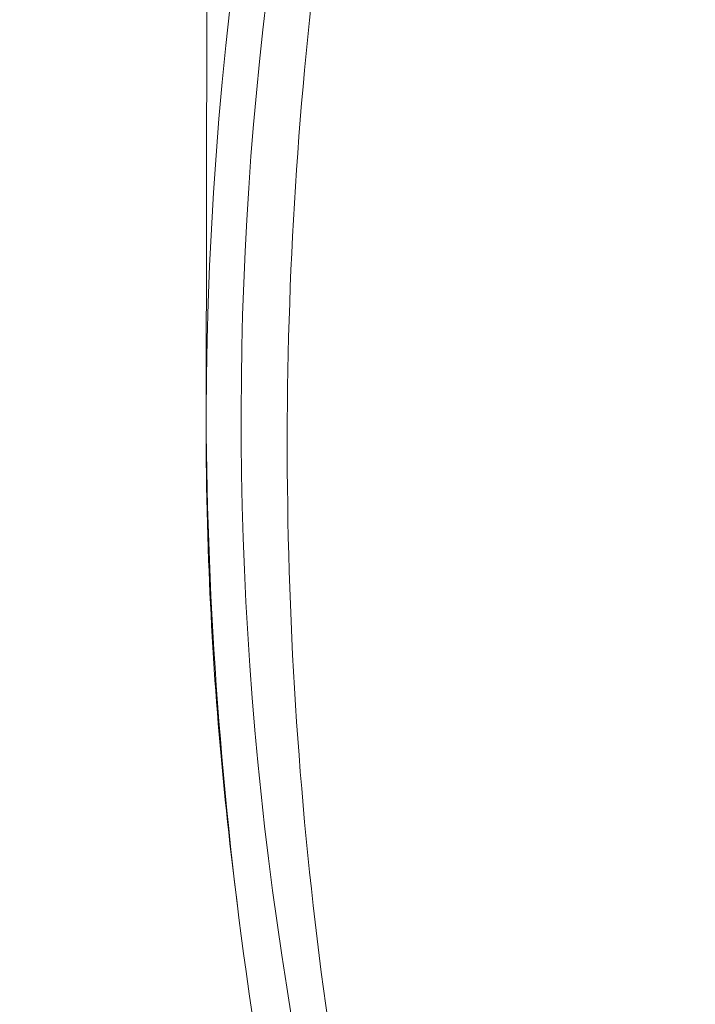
# Model space of a CAD drawing. Header units: millimetres. Extents: x -275 to -235, y -723 to -375.
# Tile 7 of 41: x -274.79 to -270.73, y -687.41 to -681.5. Entities that reach past the tile are written whole.
import ezdxf

# ---------------------------------------------------------------- set-up
doc = ezdxf.new("R2010")
doc.units = ezdxf.units.MM

msp = doc.modelspace()

# ---------------------------------------------------------------- linework, layer by layer
at = {"color": 0, "linetype": 'Continuous', "lineweight": 0}
msp.add_line((-273.6675, -683.8744), (-273.6486, -674.5774), dxfattribs=at)
for points in [[(-273.6523, -684.7449), (-273.8266, -680.0385), (-272.463, -675.3253), (-269.8109, -670.7909)], [(-269.4074, -671.1534), (-274.4701, -678.9308), (-274.7859, -687.0605), (-270.3549, -695.5426)], [(-273.4767, -686.8364), (-273.5672, -686.1398), (-273.6264, -685.4425), (-273.6523, -684.7449)]]:
    msp.add_open_spline(points, degree=3, dxfattribs=at)
for points, knots in [([(-270.3549, -695.5426), (-271.3501, -693.638), (-272.0985, -691.5983), (-272.5722, -689.4992), (-273.0459, -687.4001), (-273.2449, -685.2419), (-273.1619, -683.1045), (-273.0788, -680.967), (-272.7137, -678.8507), (-272.0801, -676.8338), (-271.4465, -674.8169), (-270.5445, -672.8997), (-269.4074, -671.1534)], [0.946917, 0.946917, 0.946917, 0.946917, 1.220443, 1.220443, 1.220443, 1.49397, 1.49397, 1.49397, 1.767496, 1.767496, 1.767496, 2.041022, 2.041022, 2.041022, 2.041022]), ([(-270.785, -695.4704), (-271.4616, -694.1754), (-272.0169, -692.8379), (-272.9036, -690.0786), (-273.2283, -688.6477), (-273.5857, -686.0709), (-273.6657, -684.923), (-273.6671, -683.7778)], [0, 0, 0, 0, 5.227343, 5.227343, 10.63485, 10.63485, 14.928954, 14.928954, 14.928954, 14.928954])]:
    msp.add_open_spline(points, degree=3, knots=knots, dxfattribs=at)

doc.saveas('drawing.dxf')
